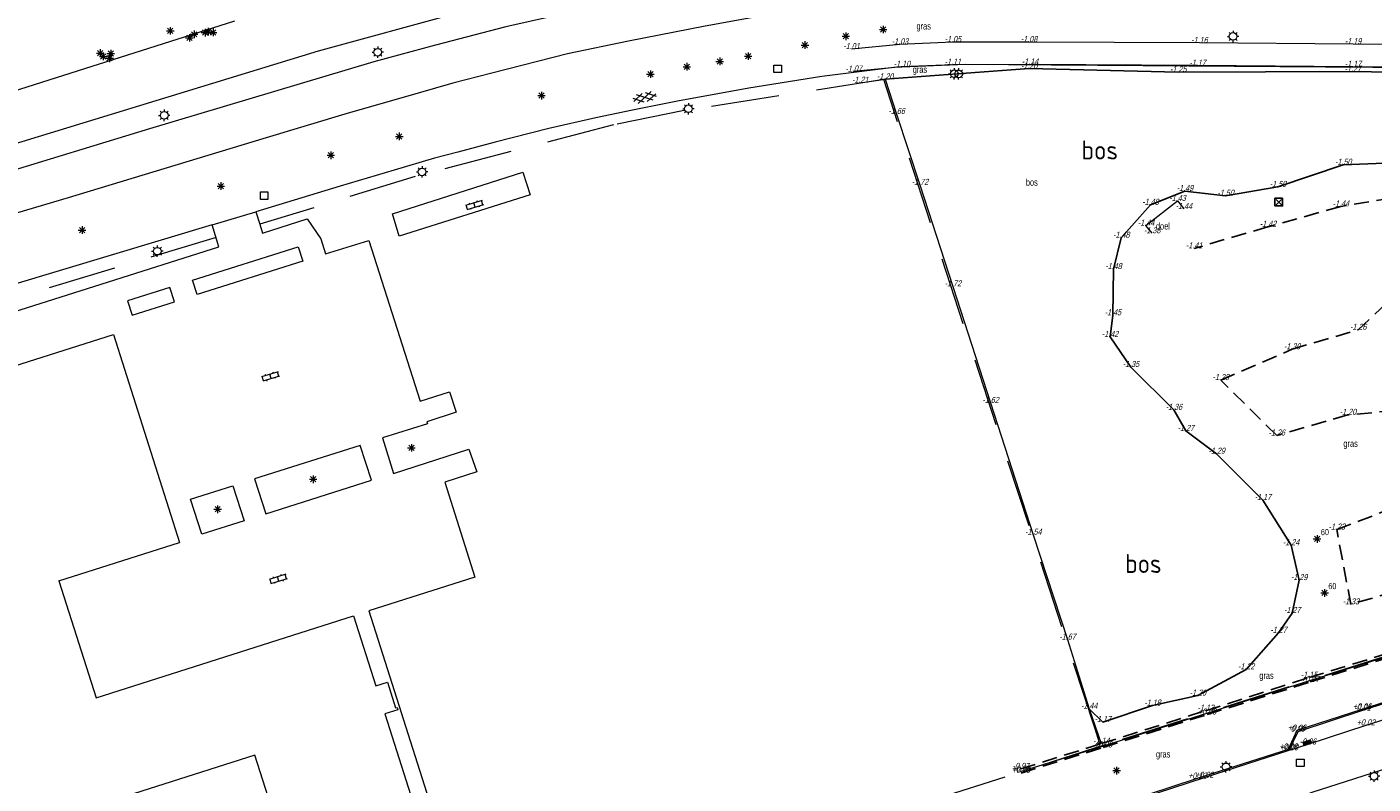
# Model space of a CAD drawing. Extents: x 168769 to 512904, y 516715 to 1559940.
# Tile 154 of 186: x 169865 to 170042, y 520203 to 520303. Entities that reach past the tile are written whole.
import ezdxf
from ezdxf.enums import TextEntityAlignment as Align

# ---------------------------------------------------------------- set-up
doc = ezdxf.new("R2010")
doc.units = 0
doc.header["$MEASUREMENT"] = 0
doc.linetypes.add('BREEKLIJN', pattern=[3, 2, -1])
doc.linetypes.add('LP', pattern=[14, 9, -5])
doc.layers.get('0').update_dxf_attribs({"linetype": 'CONTINUOUS'})
for name, color, linetype, lineweight in [('B01_HOOFDGEBOUW', 10, 'CONTINUOUS', 0), ('H01_HOOGTEPUNT', 7, 'CONTINUOUS', 18), ('Q19_overig_lijn_object', 7, 'CONTINUOUS', 0), ('Q21_LANTAARNPAAL', 7, 'CONTINUOUS', 18), ('Q26_BOOM', 7, 'CONTINUOUS', 18), ('Q28_rioolput', 7, 'CONTINUOUS', 18), ('Q96_STRAATKOLK', 7, 'CONTINUOUS', 0), ('S01_symb_gesloten_verh', 7, 'CONTINUOUS', 0), ('S02_symb_open_verh', 7, 'CONTINUOUS', 13), ('T02_RASTER', 34, 'CONTINUOUS', 0), ('T03_HEK', 34, 'CONTINUOUS', 0), ('T09_INSTEEKSLOOT', 72, 'CONTINUOUS', 0), ('V00_kant_verharding', 252, 'CONTINUOUS', 0), ('V012_Kant_beton_verh', 252, 'CONTINUOUS', 0), ('V02_Kant_open_verh', 253, 'CONTINUOUS', 0), ('W12_Damwand', 7, 'CONTINUOUS', 18)]:
    doc.layers.add(name, color=color, linetype=linetype, lineweight=lineweight)
for name, color, linetype in [('H03_Breeklijn', 32, 'BREEKLIJN'), ('Q34_Speelwerktuig', 32, 'CONTINUOUS'), ('T10_cultuurscheiding', 3, 'CONTINUOUS'), ('Z05_Cultuuraanduiding', 3, 'CONTINUOUS')]:
    doc.layers.add(name, color=color, linetype=linetype)
doc.styles.add('ISOCP', font='isocp.shx', dxfattribs={"height": 1.8})
doc.styles.get("Standard").update_dxf_attribs({"font": 'ISOB.SHX'})

# ---------------------------------------------------------------- blocks, each defined once
blk = doc.blocks.new('Q21')
at = {"color": 0}
for points in [[(-1.5, 0), (-1, 0)], [(-1.06, 1.06), (-0.71, 0.71)], [(0, 1.5), (0, 1)], [(1.06, 1.06), (0.71, 0.71)], [(1.5, 0), (1, 0)], [(-1.06, -1.06), (-0.71, -0.71)], [(0, -1.5), (0, -1)], [(1.06, -1.06), (0.71, -0.71)]]:
    blk.add_lwpolyline(points, dxfattribs=at)
blk.add_circle((0, 0), 1, dxfattribs=at)
blk = doc.blocks.new('Q26')
at = {"color": 0}
for p, q in [((-1, 0), (1, 0)), ((-0.7, 0.7), (0.7, -0.7)), ((0.7, 0.7), (-0.7, -0.7)), ((0, 1), (0, -1))]:
    blk.add_line(p, q, dxfattribs=at)
blk = doc.blocks.new('Q28')
at = {"color": 0}
blk.add_lwpolyline([(1, 1), (1, -1), (-1, -1), (-1, 1)], close=True, dxfattribs=at)
blk = doc.blocks.new('Q34')
at = {"color": 0}
for p, q in [((-0.7, 0.7), (0.7, -0.7)), ((0.7, 0.7), (-0.7, -0.7))]:
    blk.add_line(p, q, dxfattribs=at)
blk.add_lwpolyline([(1, 1), (1, -1), (-1, -1), (-1, 1)], close=True, dxfattribs=at)
blk = doc.blocks.new('S016')
at = {"color": 0, "linetype": 'Continuous'}
for points in [[(0.01, -0.38), (2.65, 1.15)], [(2.65, -1.15), (0.01, 0.38)], [(5.07, -1.15), (1.09, 1.15)], [(1.09, -1.15), (5.07, 1.15)], [(6.16, -0.38), (3.51, 1.15)], [(3.51, -1.15), (6.16, 0.37)]]:
    blk.add_lwpolyline(points, dxfattribs=at)
blk = doc.blocks.new('S022')
at = {"color": 0}
for p, q in [((0.01, 1.15), (0.31, 1.15)), ((0.31, -2.3), (0.31, 2.3)), ((0.31, 2.1), (1.51, 2.1)), ((0.31, 0), (1.51, 0)), ((1.51, -2.3), (1.51, 2.3)), ((1.51, 1.05), (1.81, 1.05)), ((0.01, -1.15), (0.31, -1.15)), ((0.31, -2.1), (1.51, -2.1)), ((1.51, -1.05), (1.81, -1.05))]:
    blk.add_line(p, q, dxfattribs=at)
blk = doc.blocks.new('Q96')
for p, q in [((-1, 0.88), (1, 0.88)), ((-1, 0.75), (1, 0.75)), ((-1, 0.63), (1, 0.63)), ((-1, 0.5), (1, 0.5)), ((-1, 0.38), (1, 0.38)), ((-1, 0.25), (1, 0.25)), ((-1, 0.12), (1, 0.12))]:
    blk.add_line(p, q)
at = {"color": 0}
blk.add_lwpolyline([(1, 1), (1, 0), (-1, 0), (-1, 1), (1, 1)], dxfattribs=at)

msp = doc.modelspace()

# ---------------------------------------------------------------- linework, layer by layer
at = {"layer": 'B01_HOOFDGEBOUW'}
for points in [[(169848.3, 520253.83), (169876.41, 520262.73), (169885.13, 520235.32)], [(169869.21, 520230.25), (169885.13, 520235.32)], [(169869.21, 520230.25), (169874.12, 520214.85), (169908.03, 520225.66)], [(169908.03, 520225.66), (169910.97, 520216.41), (169912.5, 520216.9), (169913.58, 520213.52), (169913.77, 520213.58), (169913.86, 520213.27), (169912.15, 520212.73), (169920.21, 520187.44), (169903.1, 520181.99), (169895.05, 520207.27), (169878.1, 520201.86)]]:
    msp.add_lwpolyline(points, dxfattribs=at)
at = {"layer": 'H03_Breeklijn'}
for points in [[(170061.59, 520233.15), (170050.95, 520230.51), (170039.45, 520227.15), (170037.59, 520237.01), (170043.53, 520239.29), (170051.79, 520243.16), (170048.21, 520252.98), (170039.06, 520252.13), (170029.68, 520249.41), (170022.3, 520256.72), (170031.71, 520260.78), (170040.42, 520263.35), (170047.6, 520270.13), (170055.25, 520276.23), (170057.3, 520284.62), (170047.76, 520281.21), (170038.13, 520279.6), (170028.53, 520276.92), (170018.79, 520274.07)], [(169996, 520204.92), (170006.81, 520208.29), (170020.52, 520212.63), (170034.1, 520216.93), (170048.45, 520221.41), (170062.19, 520225.7), (170068.95, 520227.8), (170070.39, 520228.24), (170070.27, 520228.63), (170068.1, 520228.07)], [(169995.96, 520205.46), (170006.57, 520208.8), (170020.32, 520213.14), (170033.94, 520217.5), (170048.18, 520221.9), (170061.99, 520226.18), (170068.1, 520228.07)]]:
    msp.add_lwpolyline(points, dxfattribs=at)
at = {"layer": 'Q19_overig_lijn_object'}
msp.add_lwpolyline([(170013.27, 520276.07), (170012.46, 520277.08), (170016.61, 520280.33), (170017.45, 520279.28)], dxfattribs=at)
at = {"layer": 'T02_RASTER', "linetype": 'Continuous'}
msp.add_lwpolyline([(169974.8, 520295.92), (169978.08, 520296.37), (169979.59, 520291.79), (169982.68, 520282.45), (169987.02, 520269.07), (169991.97, 520253.7), (169997.61, 520236.34), (170002.12, 520222.51), (170004.96, 520213.39), (170006.57, 520208.8)], dxfattribs=at)
at = {"layer": 'T03_HEK', "linetype": 'LP'}
for points in [[(170005.7, 520210.86), (169977.92, 520296.33), (169951.6, 520292.25), (169942.31, 520290.38), (169916.18, 520283.55), (169895.68, 520277.26)], [(169889.95, 520275.52), (169834.03, 520258.63)], [(170071.31, 520228.95), (170007.18, 520208.66), (169904.92, 520175.88)], [(170006.38, 520208.77), (170005.7, 520210.86)]]:
    msp.add_lwpolyline(points, dxfattribs=at)
at = {"layer": 'T09_INSTEEKSLOOT'}
for points in [[(169922.03, 520305.16), (169903.39, 520300.1), (169846.63, 520282.71)], [(169833.17, 520287.07), (169838.79, 520287.34), (169841.49, 520287.9), (169892.4, 520304.09)]]:
    msp.add_lwpolyline(points, dxfattribs=at)
at = {"layer": 'T10_cultuurscheiding'}
for points in [[(170057.08, 520297.11), (170039.71, 520297.38), (170016.7, 520297.31), (169997.07, 520297.78), (169978.08, 520296.37)], [(170004.96, 520213.39), (170006.76, 520211.64), (170013.31, 520213.81), (170019.28, 520215.12), (170025.65, 520218.58), (170029.92, 520223.4), (170031.72, 520226.01), (170032.63, 520230.35), (170031.57, 520234.95), (170027.86, 520240.91), (170021.77, 520247.01), (170017.7, 520250.01), (170016.14, 520252.79), (170010.47, 520258.44), (170007.72, 520262.4), (170008.1, 520265.27), (170008.17, 520271.35), (170009.2, 520275.48), (170013.04, 520279.82), (170017.59, 520281.64), (170022.95, 520281.03), (170029.85, 520282.18), (170038.45, 520285.11), (170046.05, 520285.4)]]:
    msp.add_lwpolyline(points, dxfattribs=at)
at = {"layer": 'V00_kant_verharding'}
for points in [[(170112.27, 520319.58), (170091.48, 520319.7), (170071.87, 520319.81), (170055.46, 520319.69), (170043.35, 520319.42), (170032.82, 520318.92), (170022.17, 520318.26), (170012.25, 520317.28), (170000, 520315.85), (169997.75, 520315.59), (169982.83, 520313.59), (169959.32, 520309.9), (169950.46, 520308.25), (169942.49, 520306.48), (169934.8, 520304.77), (169928.12, 520303.29), (169918.84, 520300.88), (169910.72, 520298.68), (169881.17, 520289.82), (169860.71, 520283.59)], [(170119.09, 520314.06), (170090.57, 520314.28), (170064.34, 520314.44), (170047.66, 520314.04), (170031.72, 520313.47), (170018.77, 520312.36), (170003.12, 520310.51), (170000, 520310.15), (169989.91, 520308.98), (169972.95, 520306.53), (169960.43, 520304.46), (169954.38, 520303.39), (169944.27, 520301.41), (169936.22, 520299.72), (169926.25, 520297.2), (169921.14, 520295.86), (169914.58, 520293.99), (169907.33, 520291.92), (169896.1, 520288.52), (169870.43, 520280.73), (169861.36, 520278.05)], [(170133.47, 520297.3), (170129.09, 520297.33), (170093.31, 520297.54), (170068.7, 520297.73), (170063.75, 520297.77), (170054.82, 520297.84), (170036.13, 520297.98), (170000.08, 520298.24), (170000, 520298.24), (169988.66, 520298.3), (169979.23, 520297.92), (169969.73, 520296.76), (169960.14, 520295.22), (169950.71, 520293.5), (169944.78, 520292.31), (169939.99, 520291.29), (169933.78, 520289.88), (169926.71, 520288.07), (169921.78, 520286.78), (169918.73, 520285.97), (169913.41, 520284.39), (169906.27, 520282.29), (169895.18, 520278.91)], [(169914.04, 520275.7), (169913.16, 520278.62), (169930.37, 520284.13), (169931.32, 520281.12), (169914.04, 520275.7)], [(169889.4, 520277.2), (169895.18, 520278.91)], [(169895.18, 520278.91), (169895.68, 520277.26), (169896.04, 520276.09), (169901.95, 520277.99), (169903.72, 520275.35), (169904.36, 520273.38), (169910.06, 520275.11), (169916.82, 520253.95), (169920.7, 520255.18), (169921.58, 520252.47), (169917.7, 520251.22), (169917.79, 520250.96), (169911.86, 520249.09), (169913.29, 520244.42), (169923.23, 520247.6), (169924.27, 520244.64), (169920.06, 520243.25), (169924.04, 520230.74), (169910.07, 520226.3)], [(169833.84, 520256.38), (169874.8, 520269.37), (169890.31, 520274.28), (169889.4, 520277.2)], [(169889.4, 520277.2), (169849.51, 520265.2), (169838.39, 520261.77)], [(169900.74, 520274.27), (169901.37, 520272.38), (169887.46, 520267.99), (169886.83, 520269.89), (169900.74, 520274.27)], [(169878.24, 520267.17), (169878.88, 520265.26), (169884.45, 520267.02), (169883.82, 520268.93), (169878.24, 520267.17)], [(169908.9, 520248.11), (169894.99, 520243.71), (169896.49, 520239.11), (169910.4, 520243.52), (169908.9, 520248.11)], [(169886.56, 520241.04), (169892.13, 520242.77), (169893.63, 520238.16), (169888.07, 520236.42), (169886.56, 520241.04)], [(169910.07, 520226.3), (169922.84, 520186.08), (169903.61, 520179.95), (169904.92, 520175.88)]]:
    msp.add_lwpolyline(points, dxfattribs=at)
msp.add_lwpolyline([(170055.72, 520209.19), (170034.32, 520202.34), (170034.1, 520202.27, 0.372237), (170029.03, 520194.39)], format="xyb", dxfattribs=at)
at = {"layer": 'V012_Kant_beton_verh'}
for points in [[(170061.08, 520300.85), (170039.74, 520301), (170019.49, 520301.16), (169997.04, 520301.28), (169987.01, 520301.27), (169980.04, 520300.98), (169973.65, 520300.35)], [(170061.14, 520297.85), (170039.73, 520298.01), (170019.25, 520298.17), (169997.17, 520298.32), (169987, 520298.29), (169980.29, 520298.01), (169973.94, 520297.39)], [(170050.24, 520216.27), (170040.92, 520213.31), (170032.34, 520210.51), (170031.19, 520208.03), (170019.22, 520204.18), (170009.46, 520201.01), (169998.73, 520197.58)]]:
    msp.add_lwpolyline(points, dxfattribs=at)
at = {"layer": 'V02_Kant_open_verh'}
for points in [[(170050.23, 520216.11), (170040.98, 520213.16), (170032.46, 520210.37), (170031.3, 520207.91), (170020.14, 520204.29), (170009.74, 520200.91), (169998.71, 520197.41)], [(170052.81, 520214.78), (170041.42, 520211.2), (170033.78, 520208.68), (170031.3, 520207.91)]]:
    msp.add_lwpolyline(points, dxfattribs=at)
at = {"layer": 'W12_Damwand'}
msp.add_lwpolyline([(169995.94, 520205.11), (170006.75, 520208.48), (170020.46, 520212.82), (170034.04, 520217.12), (170048.39, 520221.6), (170062.13, 520225.89), (170068.89, 520227.99), (170070.33, 520228.43)], dxfattribs=at)

# ---------------------------------------------------------------- block references
at = {"layer": 'Q21_LANTAARNPAAL', "xscale": 0.5, "yscale": 0.5, "zscale": 0.5}
for p in [(170023.93, 520302.03), (169987.19, 520297.1), (170023, 520205.74)]:
    msp.add_blockref('Q21', p, dxfattribs=at)
at = {"layer": 'Q21_LANTAARNPAAL', "xscale": 0.5, "yscale": 0.5}
for p in [(169911.23, 520299.94), (169987.77, 520297.08), (169883.1, 520291.62), (169952.17, 520292.49), (169917.07, 520284.16), (169882.19, 520273.71), (170042.52, 520204.5)]:
    msp.add_blockref('Q21', p, dxfattribs=at)
at = {"layer": 'Q26_BOOM', "xscale": 0.5, "yscale": 0.5}
for p in [(169883.9, 520302.76), (169887.03, 520302.3), (169888.48, 520302.52), (169888.91, 520302.65), (169889.53, 520302.55), (169977.83, 520302.94), (169886.41, 520301.84), (169967.52, 520300.88), (169972.91, 520302.04), (169874.67, 520299.83), (169875.05, 520299.39), (169875.9, 520299.15), (169876.05, 520299.76), (169956.3, 520298.73), (169960.04, 520299.42), (169947.16, 520297.05), (169951.96, 520298.03), (169932.81, 520294.23), (169914.07, 520288.84), (169905.05, 520286.36), (169890.56, 520282.3), (169872.28, 520276.49), (169915.67, 520247.79), (169902.72, 520243.64), (169890.14, 520239.69), (170008.58, 520205.24)]:
    msp.add_blockref('Q26', p, dxfattribs=at)
at = {"layer": 'Q26_BOOM', "xscale": 0.5, "yscale": 0.5, "zscale": 0.5}
for p in [(170035, 520235.78), (170035.99, 520228.66)]:
    msp.add_blockref('Q26', p, dxfattribs=at)
at = {"layer": 'Q28_rioolput', "xscale": 0.5, "yscale": 0.5}
for p in [(169963.92, 520297.75), (169896.27, 520281.03), (170032.79, 520206.26)]:
    msp.add_blockref('Q28', p, dxfattribs=at)
at = {"layer": 'Q34_Speelwerktuig', "xscale": 0.5, "yscale": 0.5}
msp.add_blockref('Q34', (170029.95, 520280.18), dxfattribs=at)
at = {"layer": 'Q96_STRAATKOLK', "xscale": 0.5, "yscale": 0.5, "zscale": 0.5, "rotation": 18.2220845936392}
msp.add_blockref('Q96', (170033.78, 520208.68), dxfattribs=at)
at = {"layer": 'S01_symb_gesloten_verh', "xscale": 0.5, "yscale": 0.5, "rotation": 12.0347300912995}
msp.add_blockref('S016', (169944.91, 520293.65), dxfattribs=at)
at = {"layer": 'S02_symb_open_verh', "xscale": 0.5, "yscale": 0.5, "rotation": 106.8710415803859}
for p in [(169924.1, 520279.35), (169897.22, 520256.76), (169898.26, 520230.06)]:
    msp.add_blockref('S022', p, dxfattribs=at)

# ---------------------------------------------------------------- texts
at = {"layer": 'H01_HOOGTEPUNT', "oblique": 15, "width": 0.7125}
for s, p in [('-1.01', (169973.65, 520300.35)), ('-1.03', (169980.04, 520300.98)), ('-1.05', (169987.01, 520301.27)), ('-1.08', (169997.04, 520301.28)), ('-1.16', (170019.49, 520301.16)), ('-1.19', (170039.74, 520301)), ('-1.07', (169973.94, 520297.39)), ('-1.10', (169980.29, 520298.01)), ('-1.11', (169987, 520298.29)), ('-1.20', (169997.07, 520297.78)), ('-1.14', (169997.17, 520298.32)), ('-1.25', (170016.7, 520297.31)), ('-1.17', (170019.25, 520298.17)), ('-1.27', (170039.71, 520297.38)), ('-1.17', (170039.73, 520298.01)), ('-1.21', (169974.8, 520295.92)), ('-1.20', (169978.08, 520296.37)), ('-1.66', (169979.59, 520291.79)), ('-1.50', (170038.45, 520285.11)), ('-1.72', (169982.68, 520282.45)), ('-1.49', (170017.59, 520281.64)), ('-1.50', (170022.95, 520281.03)), ('-1.50', (170029.85, 520282.18)), ('-1.48', (170013.04, 520279.82)), ('-1.43', (170016.61, 520280.33)), ('-1.44', (170017.45, 520279.28)), ('-1.44', (170038.13, 520279.6)), ('-1.48', (170009.2, 520275.48)), ('-1.44', (170012.46, 520277.08)), ('-1.38', (170013.27, 520276.07)), ('-1.42', (170028.53, 520276.92)), ('-1.41', (170018.79, 520274.07)), ('-1.48', (170008.17, 520271.35)), ('-1.72', (169987.02, 520269.07)), ('-1.45', (170008.1, 520265.27)), ('-1.26', (170040.42, 520263.35)), ('-1.42', (170007.72, 520262.4)), ('-1.30', (170031.71, 520260.78)), ('-1.35', (170010.47, 520258.44)), ('-1.28', (170022.3, 520256.72)), ('-1.62', (169991.97, 520253.7)), ('-1.36', (170016.14, 520252.79)), ('-1.20', (170039.06, 520252.13)), ('-1.27', (170017.7, 520250.01)), ('-1.26', (170029.68, 520249.41)), ('-1.29', (170021.77, 520247.01)), ('-1.17', (170027.86, 520240.91)), ('-1.54', (169997.61, 520236.34)), ('-1.23', (170037.59, 520237.01)), ('-1.24', (170031.57, 520234.95)), ('-1.29', (170032.63, 520230.35)), ('-1.27', (170031.72, 520226.01)), ('-1.33', (170039.45, 520227.15)), ('-1.67', (170002.12, 520222.51)), ('-1.27', (170029.92, 520223.4)), ('-1.22', (170025.65, 520218.58)), ('-1.15', (170033.94, 520217.5)), ('+0.07', (170034.1, 520216.93)), ('-1.20', (170019.28, 520215.12)), ('-1.44', (170004.96, 520213.39)), ('-1.18', (170013.31, 520213.81)), ('+0.06', (170040.92, 520213.31)), ('-1.17', (170006.76, 520211.64)), ('-1.13', (170020.32, 520213.14)), ('+0.09', (170020.52, 520212.63)), ('-0.01', (170040.98, 520213.16)), ('+0.06', (170032.34, 520210.51)), ('0.00', (170032.46, 520210.37)), ('+0.02', (170041.42, 520211.2)), ('-1.14', (170006.57, 520208.8)), ('+0.09', (170006.81, 520208.29)), ('+0.08', (170031.19, 520208.03)), ('+0.00', (170031.3, 520207.91)), ('-0.06', (170033.78, 520208.68)), ('+0.96', (169995.94, 520205.11)), ('+0.09', (169996, 520204.92)), ('-0.97', (169995.96, 520205.46)), ('+0.12', (170019.22, 520204.18)), ('+0.02', (170020.14, 520204.29))]:
    msp.add_text(s, height=0.8, dxfattribs=at).set_placement(p, align=Align.CENTER)
at = {"layer": 'Q19_overig_lijn_object', "width": 0.711111}
msp.add_text('doel', height=0.9, dxfattribs=at).set_placement((170013.77, 520276.57))
at = {"layer": 'Q26_BOOM', "width": 0.7125}
for p in [(170035.5, 520236.28), (170036.49, 520229.16)]:
    msp.add_text('60', height=0.8, dxfattribs=at).set_placement(p)
at = {"layer": 'Z05_Cultuuraanduiding', "width": 0.711111}
for s, p in [('gras', (169982.22, 520302.94)), ('gras', (169981.72, 520297.22)), ('bos', (169996.63, 520282.34)), ('gras', (170038.47, 520247.91)), ('gras', (170027.39, 520217.32)), ('gras', (170013.77, 520206.97))]:
    msp.add_text(s, height=0.9, dxfattribs=at).set_placement(p)
at = {"layer": 'Z05_Cultuuraanduiding', "style": 'ISOCP'}
for p in [(170003.96, 520285.8), (170009.7, 520231.29)]:
    msp.add_text('bos', height=2.5, dxfattribs=at).set_placement(p)

doc.saveas('drawing.dxf')
